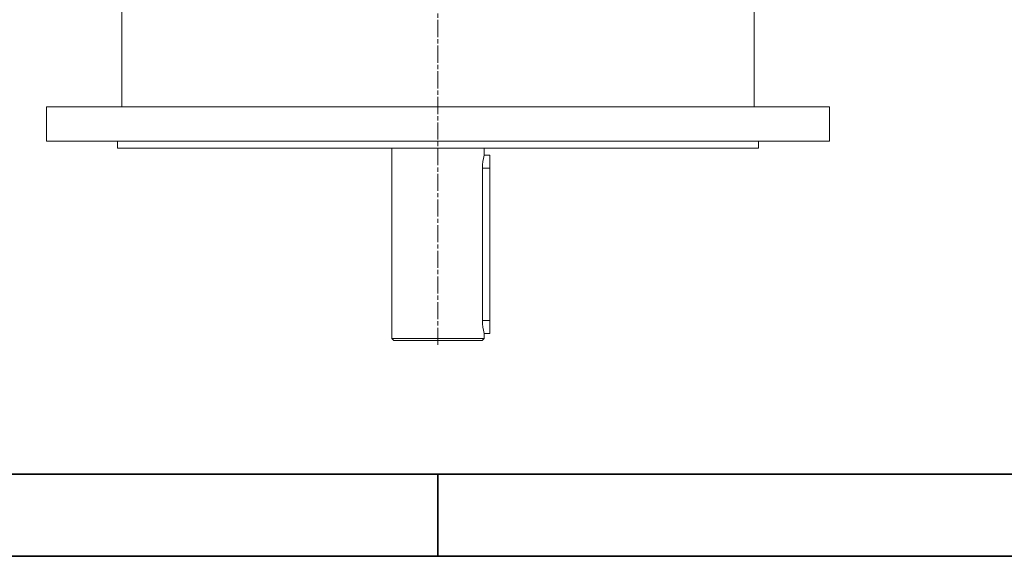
# Model space of a CAD drawing. Header units: millimetres. Extents: x -2791 to 1997, y -1887 to 1428.
# Tile 8 of 19: x -717 to -26, y -1887 to -1510. Entities that reach past the tile are written whole.
import ezdxf

# ---------------------------------------------------------------- set-up
doc = ezdxf.new("R2010")
doc.units = ezdxf.units.MM
for name, pattern in [('AM_ISO02W050', [7.5, 6, -1.5]), ('AM_ISO02W050x2', [3.75, 3, -0.75]), ('AM_ISO08W050', [18, 12, -1.5, 3, -1.5])]:
    doc.linetypes.add(name, pattern=pattern)
for name, color, linetype, lineweight in [('AM_3', 6, 'AM_ISO02W050', 5), ('AM_6', 2, 'Continuous', 35), ('AM_7', 4, 'AM_ISO08W050', 13), ('AM_VIS', 7, 'Continuous', 20)]:
    doc.layers.add(name, color=color, linetype=linetype, lineweight=lineweight)

# ---------------------------------------------------------------- blocks, each defined once
blk = doc.blocks.new('YENI CERCEVE A3 (ANTETSİZ)')
at = {"layer": 'AM_6'}
for p, q in [((405, 5), (5, 5)), ((205, 0), (205, 5)), ((410, 0), (0, 0))]:
    blk.add_line(p, q, dxfattribs=at)

msp = doc.modelspace()

# ---------------------------------------------------------------- linework, layer by layer
at = {"layer": 'AM_7'}
msp.add_line((-423.719, -1738.623), (-423.719, -776.938), dxfattribs=at)
at = {"layer": 'AM_VIS'}
for p, q in [((-645.719, -1571.623), (-645.719, -1492.623)), ((-201.719, -1571.623), (-201.719, -1492.623)), ((-698.719, -1595.623), (-698.719, -1571.623)), ((-423.719, -1571.623), (-698.719, -1571.623)), ((-148.719, -1571.623), (-423.719, -1571.623)), ((-148.719, -1595.623), (-148.719, -1571.623)), ((-423.719, -1595.623), (-698.719, -1595.623)), ((-648.719, -1600.623), (-648.719, -1595.623)), ((-148.719, -1595.623), (-423.719, -1595.623)), ((-198.719, -1600.623), (-198.719, -1595.623)), ((-423.719, -1600.623), (-648.719, -1600.623)), ((-456.219, -1734.123), (-456.219, -1600.623)), ((-198.719, -1600.623), (-423.719, -1600.623)), ((-391.219, -1605.623), (-391.219, -1600.623)), ((-391.219, -1605.623), (-387.219, -1605.623)), ((-387.219, -1605.623), (-387.219, -1614.623)), ((-392.49, -1721.623), (-392.49, -1614.623)), ((-392.49, -1614.623), (-387.219, -1614.623)), ((-387.219, -1721.623), (-387.219, -1614.623)), ((-392.49, -1721.623), (-387.219, -1721.623)), ((-387.219, -1721.623), (-387.219, -1730.623)), ((-454.719, -1735.623), (-456.219, -1734.123)), ((-423.719, -1734.123), (-456.219, -1734.123)), ((-391.219, -1734.123), (-423.719, -1734.123)), ((-392.719, -1735.623), (-391.219, -1734.123)), ((-391.219, -1730.623), (-387.219, -1730.623)), ((-391.219, -1734.123), (-391.219, -1730.623)), ((-423.719, -1735.623), (-454.719, -1735.623)), ((-392.719, -1735.623), (-423.719, -1735.623))]:
    msp.add_line(p, q, dxfattribs=at)
for centre, start, end in [((-358.939, -1614.784), 164.155749, 179.724422), ((-358.939, -1721.462), 180.275578, 195.844251)]:
    msp.add_arc(centre, 33.553, start, end, dxfattribs=at)

# ---------------------------------------------------------------- block references
at = {"layer": 'AM_3', "linetype": 'AM_ISO02W050x2', "xscale": 11.55000000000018, "yscale": 11.55000000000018, "zscale": 11.55000000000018}
msp.add_blockref('YENI CERCEVE A3 (ANTETSİZ)', (-2791.469, -1887.129), dxfattribs=at)

doc.saveas('drawing.dxf')
